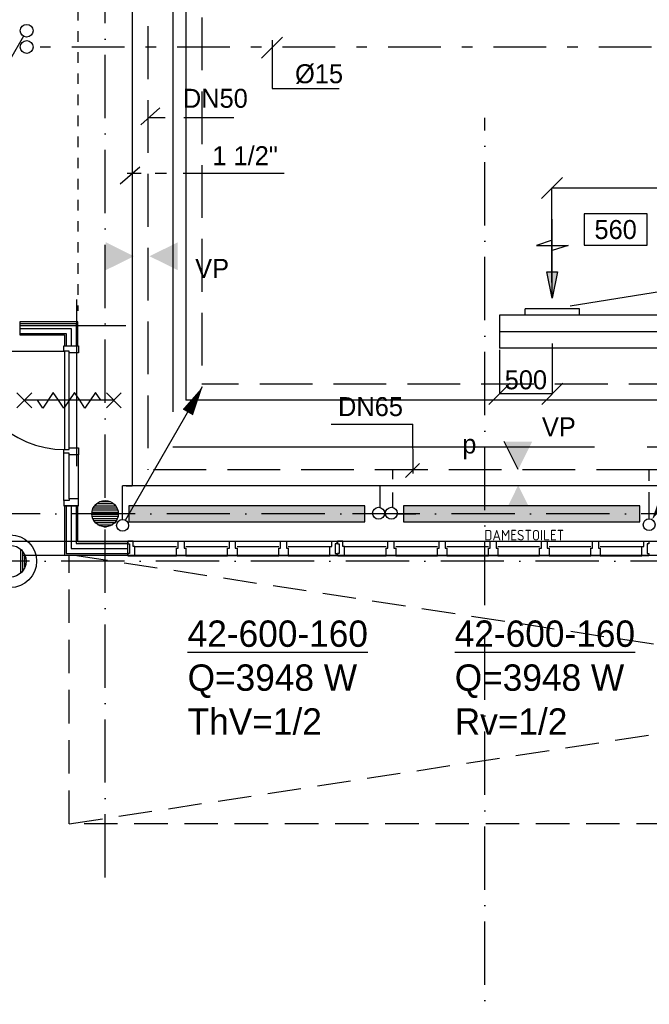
# Model space of a CAD drawing. Extents: x -866131 to -691536, y 173952 to 258052.
# Tile 58 of 160: x -817213 to -811241, y 212620 to 221956. Entities that reach past the tile are written whole.
import ezdxf
from ezdxf.enums import TextEntityAlignment as Align

# ---------------------------------------------------------------- set-up
doc = ezdxf.new("R2010")
doc.units = 0
doc.header["$LTSCALE"] = 100
for name, pattern in [('2322000', [45, 40, -5]), ('2322107', [2000, 1000, 1000]), ('2322108', [7, 5, -2]), ('2322109', [10, 5, -2, 1, -2]), ('CENTER2', [11.25, 7.5, -1.25, 1.25, -1.25]), ('CENTER4', [5, 3.125, -0.625, 0.625, -0.625]), ('DASHDOT', [9, 6, -1.5, 0, -1.5]), ('HIDDEN', [2, 1, -1]), ('HIDDEN2', [4.7625, 3.175, -1.5875]), ('LURETOUR', [6, 4, -2])]:
    doc.linetypes.add(name, pattern=pattern)
doc.layers.get('0').update_dxf_attribs({"linetype": 'CONTINUOUS'})
doc.layers.get('DEFPOINTS').update_dxf_attribs({"linetype": 'CONTINUOUS'})
for name, color, linetype in [('AL$7----_STRAMIEN', 1, 'DASHDOT'), ('AL$8----_HULPKOLOM', 2, 'CONTINUOUS'), ('AL$8----_HULPLIJNEN', 2, 'CONTINUOUS'), ('AL22----_BINNENWAND', 7, 'CONTINUOUS'), ('AL28----_KONSTRUKTIE', 3, 'CONTINUOUS'), ('AL32----_BINNENKOZ', 7, 'CONTINUOUS'), ('AL32----_DRAAIRICHTING', 1, 'CONTINUOUS'), ('AL65----_BEVEILIGING', 7, 'CONTINUOUS'), ('ALL-----_REFLIJNEN', 8, 'CONTINUOUS'), ('ALXAA---_GEWBETON', 12, 'CONTINUOUS'), ('WI561---', 1, 'CONTINUOUS'), ('WL$1----', 4, 'CONTINUOUS'), ('WL524---', 4, 'CONTINUOUS'), ('WL531---', 4, 'CONTINUOUS'), ('WL561---', 4, 'CONTINUOUS'), ('WL561---_AANVOER', 4, 'CONTINUOUS'), ('WL561---_RETOUR', 4, 'CONTINUOUS'), ('WL570---', 3, 'CONTINUOUS'), ('WL570---_HARTLIJN', 7, 'CONTINUOUS'), ('WL570---_RETOUR', 3, 'CONTINUOUS'), ('WL570---_TOEVOER', 3, 'CONTINUOUS'), ('WM$1----', 1, 'CONTINUOUS'), ('WM531---', 1, 'CONTINUOUS'), ('WM570---', 1, 'CONTINUOUS')]:
    doc.layers.add(name, color=color, linetype=linetype)
doc.styles.add('BURO-018', font='BUROFONT.shx', dxfattribs={"height": 180})
doc.styles.add('BURO-025', font='BUROFONT.shx', dxfattribs={"height": 250})
doc.styles.get("Standard").update_dxf_attribs({"font": 'ISOCP'})
doc.dimstyles.new('STABICAD', dxfattribs={"dimscale": 100, "dimtxt": 1.8, "dimasz": 0, "dimexe": 0, "dimexo": 2.5, "dimgap": 1.5, "dimtad": 0, "dimzin": 0, "dimtxsty": 'BURO-018', "dimtsz": 1, "dimcen": -3, "dimazin": 3, "dimtfac": 1, "dimtofl": 0, "dimtmove": 0, "dimatfit": 3, "dimtvp": 1.055556, "dimtolj": 1, "dimtzin": 0})

# ---------------------------------------------------------------- blocks, each defined once
blk = doc.blocks.new('LU-1D-K-13B')
at = {"color": 0, "linetype": 'CONTINUOUS'}
for p, q in [((-0.5, 157.5), (0.5, 157.5)), ((-0.5, -157.5), (0.5, -157.5))]:
    blk.add_line(p, q, dxfattribs=at)
at = {"layer": 'WL570---_HARTLIJN', "linetype": 'CENTER2'}
blk.add_line((-0.5, 0), (0.5, 0), dxfattribs=at)
blk = doc.blocks.new('LU-ORND')
at = {"color": 0, "linetype": 'CONTINUOUS'}
for p, q in [((-3, 1.5), (-3, -1.5)), ((3, 1.5), (-3, 1.5)), ((3, -1.5), (3, 1.5)), ((-3, -1.5), (3, -1.5))]:
    blk.add_line(p, q, dxfattribs=at)
blk = doc.blocks.new('LU-PIJL6')
at = {"color": 0, "linetype": 'CONTINUOUS'}
for p, q in [((-5, -1.5), (-5, 1.5)), ((-5, 1.5), (-4.5, 0)), ((0, 0), (-7.5, 0)), ((-5.5, 0), (-5, -1.5)), ((-2.5, -0.5), (-2.5, 0.5)), ((-2.5, 0.5), (0, 0)), ((0, 0), (-2.5, -0.5))]:
    blk.add_line(p, q, dxfattribs=at)
blk.add_solid([(-2.5, 0.5), (-2.5, -0.5), (0, 0)], dxfattribs=at)
blk = doc.blocks.new('LDV2121')
at = {"color": 0, "linetype": 'CONTINUOUS'}
blk.add_line((-0.25, -0.433), (-6.75, -11.691), dxfattribs=at)
blk.add_lwpolyline([(-6.75, -11.691, 0, 1, 0), (-5.5, -9.526, 1, 1, 0)], format="xyseb", dxfattribs=at)
blk.add_circle((0, 0), 0.5, dxfattribs=at)
blk = doc.blocks.new('2322401')
at = {"color": 0, "linetype": 'CONTINUOUS'}
for p, q in [((-0.5, 0.5, 1), (-0.5, 0.5)), ((-0.5, 0.5, 1), (-0.5, -0.5, 1)), ((0.5, 0.5, 1), (-0.5, 0.5, 1)), ((0.5, 0.5), (-0.5, 0.5)), ((-0.5, 0.5), (-0.5, -0.5)), ((0.5, 0.5, 1), (0.5, 0.5)), ((0.5, -0.5, 1), (0.5, 0.5, 1)), ((0.5, -0.5), (0.5, 0.5)), ((-0.5, -0.5, 1), (-0.5, -0.5)), ((-0.5, -0.5, 1), (0.5, -0.5, 1)), ((-0.5, -0.5), (0.5, -0.5)), ((0.5, -0.5, 1), (0.5, -0.5))]:
    blk.add_line(p, q, dxfattribs=at)
blk = doc.blocks.new('CVHATCH1')
at = {"color": 0, "linetype": 'CONTINUOUS'}
blk.add_solid([(-0.5, -0.5), (0.5, -0.5), (-0.5, 0.5), (0.5, 0.5)], dxfattribs=at)
blk = doc.blocks.new('*D330')
at = {"color": 0, "linetype": 'BYBLOCK'}
for p, q in [((20829.1, 46308.3), (21029.1, 46508.3)), ((30329.1, 46308.3), (30529.1, 46508.3)), ((20929.1, 45513.2), (20929.1, 46408.3)), ((20929.1, 46408.3), (30429.1, 46408.3)), ((30429.1, 45513.2), (30429.1, 46408.3))]:
    blk.add_line(p, q, dxfattribs=at)
at = {"layer": 'DEFPOINTS', "color": 0, "linetype": 'BYBLOCK'}
for p in [(30429.1, 46408.3), (20929.1, 45263.2), (30429.1, 45263.2)]:
    blk.add_point(p, dxfattribs=at)
at = {"color": 0, "linetype": 'BYBLOCK', "insert": (25679.1, 46603.5), "char_height": 180, "attachment_point": 5, "style": 'BURO-018'}
blk.add_mtext('\\A1;9500', dxfattribs=at)
blk = doc.blocks.new('*D334')
at = {"color": 0, "linetype": 'BYBLOCK'}
for p, q in [((20931.6, 45013.2), (20931.6, 44535.5)), ((20431.5, 44953.3), (20431.5, 44535.5)), ((20331.5, 44435.5), (20531.5, 44635.5)), ((20831.6, 44435.5), (21031.6, 44635.5)), ((20931.6, 44535.5), (20431.5, 44535.5))]:
    blk.add_line(p, q, dxfattribs=at)
at = {"layer": 'DEFPOINTS', "color": 0, "linetype": 'BYBLOCK'}
for p in [(20431.5, 45203.3), (20931.6, 45263.2), (20431.5, 44535.5)]:
    blk.add_point(p, dxfattribs=at)
at = {"color": 0, "linetype": 'BYBLOCK', "insert": (20681.6, 44667.3), "char_height": 180, "attachment_point": 5, "style": 'BURO-018'}
blk.add_mtext('\\A1;500', dxfattribs=at)
blk = doc.blocks.new('LDV1107')
at = {"color": 0, "linetype": 'CONTINUOUS'}
blk.add_line((0.25, 0.433), (6.75, 11.691), dxfattribs=at)
blk.add_lwpolyline([(6.75, 11.691, 0, 1, 0), (5.5, 9.526, 1, 1, 0)], format="xyseb", dxfattribs=at)
blk.add_circle((0, 0), 0.5, dxfattribs=at)
blk = doc.blocks.new('LDV3108')
at = {"color": 0, "linetype": 'CONTINUOUS'}
for p, q in [((6.75, 11.691), (5.813, 10.068)), ((5.438, 9.418), (4.5, 7.794)), ((4.125, 7.145), (3.188, 5.521)), ((2.813, 4.871), (1.875, 3.248)), ((1.5, 2.598), (0.563, 0.974))]:
    blk.add_line(p, q, dxfattribs=at)
blk.add_lwpolyline([(0.25, 0.433, 0, 1, 0), (1.5, 2.598, 1, 1, 0)], format="xyseb", dxfattribs=at)
blk.add_circle((0, 0), 0.5, dxfattribs=at)
blk = doc.blocks.new('2322000-3')
at = {"layer": 'WM$1----', "color": 0, "style": 'BURO-018'}
blk.add_text('p', height=180, dxfattribs=at).set_placement((-812948.4, 217905.1), align=Align.MIDDLE)
blk = doc.blocks.new('CVRINFO2')
at = {"color": 0, "linetype": 'CONTINUOUS', "style": 'BURO-025'}
for tag, p in [('CV_TEXT125', (0, 0)), ('CV_TEXT225', (0, -4.167)), ('CV_TEXT325', (0, -8.333)), ('CV_TEXT425', (0, -12.5))]:
    blk.add_attdef(tag, p, '', height=2.5, dxfattribs=at)

msp = doc.modelspace()

# ---------------------------------------------------------------- hatches: boundary and pattern name
at = {"layer": 'WL570---'}
h = msp.add_hatch(color=1, dxfattribs=at)
h.paths.add_polyline_path([(-816396.363, 219580.758), (-816131.511, 219711.586), (-816396.363, 219711.586)])
h.paths.add_polyline_path([(-816396.363, 219711.586), (-816131.511, 219711.586), (-816131.511, 219714.128), (-816396.363, 219844.955)])
h = msp.add_hatch(color=1, dxfattribs=at)
h.paths.add_polyline_path([(-815713.873, 219580.758), (-815978.724, 219711.586), (-815713.873, 219711.586)])
h.paths.add_polyline_path([(-815713.873, 219711.586), (-815978.724, 219711.586), (-815978.724, 219714.128), (-815713.873, 219844.955)])
h = msp.add_hatch(color=1, dxfattribs=at)
h.paths.add_polyline_path([(-812352.702, 217955.573), (-812483.53, 217690.721), (-812483.53, 217955.573)])
h.paths.add_polyline_path([(-812483.53, 217955.573), (-812483.53, 217690.721), (-812486.072, 217690.721), (-812616.899, 217955.573)])
h = msp.add_hatch(color=1, dxfattribs=at)
h.paths.add_polyline_path([(-812352.702, 217273.083), (-812483.53, 217537.934), (-812483.53, 217273.083)])
h.paths.add_polyline_path([(-812483.53, 217273.083), (-812483.53, 217537.934), (-812486.072, 217537.934), (-812616.899, 217273.083)])

# ---------------------------------------------------------------- linework, layer by layer
at = {"color": 1, "linetype": 'CONTINUOUS'}
for p, q in [((-814719.05, 221790.789), (-814919.05, 221590.789)), ((-814819.05, 221303.246), (-814184.166, 221303.246))]:
    msp.add_line(p, q, dxfattribs=at)
at = {"color": 8, "linetype": 'CONTINUOUS'}
for p, q in [((-815708.826, 216944.266), (-815708.826, 217011.266)), ((-815708.826, 217011.266), (-815652.826, 217011.266)), ((-815652.826, 217011.266), (-815652.826, 216944.266)), ((-815223.826, 216944.266), (-815223.826, 217011.266)), ((-815223.826, 217011.266), (-815167.826, 217011.266)), ((-815167.826, 217011.266), (-815167.826, 216944.266)), ((-814738.826, 216944.266), (-814738.826, 217011.266)), ((-814738.826, 217011.266), (-814682.826, 217011.266)), ((-814682.826, 217011.266), (-814682.826, 216944.266)), ((-813719.826, 216944.266), (-813719.826, 217011.266)), ((-813719.826, 217011.266), (-813663.826, 217011.266)), ((-813663.826, 217011.266), (-813663.826, 216944.266)), ((-813234.826, 216944.266), (-813234.826, 217011.266)), ((-813234.826, 217011.266), (-813178.826, 217011.266)), ((-813178.826, 217011.266), (-813178.826, 216944.266)), ((-812749.826, 216944.266), (-812749.826, 217011.266)), ((-812749.826, 217011.266), (-812693.826, 217011.266)), ((-812693.826, 217011.266), (-812693.826, 216944.266)), ((-812264.826, 216944.266), (-812264.826, 217011.266)), ((-812264.826, 217011.266), (-812208.826, 217011.266)), ((-812208.826, 217011.266), (-812208.826, 216944.266)), ((-811779.826, 216944.266), (-811779.826, 217011.266)), ((-811779.826, 217011.266), (-811723.826, 217011.266)), ((-811723.826, 217011.266), (-811723.826, 216944.266)), ((-815725.826, 216872.266), (-815725.826, 216944.266)), ((-815725.826, 216944.266), (-815708.826, 216944.266)), ((-815652.826, 216944.266), (-815635.826, 216944.266)), ((-815635.826, 216944.266), (-815635.826, 216872.266)), ((-815240.826, 216872.266), (-815240.826, 216944.266)), ((-815240.826, 216944.266), (-815223.826, 216944.266)), ((-815167.826, 216944.266), (-815150.826, 216944.266)), ((-815150.826, 216944.266), (-815150.826, 216872.266)), ((-814755.826, 216872.266), (-814755.826, 216944.266)), ((-814755.826, 216944.266), (-814738.826, 216944.266)), ((-814682.826, 216944.266), (-814665.826, 216944.266)), ((-814665.826, 216944.266), (-814665.826, 216872.266)), ((-813736.826, 216872.266), (-813736.826, 216944.266)), ((-813736.826, 216944.266), (-813719.826, 216944.266)), ((-813663.826, 216944.266), (-813646.826, 216944.266)), ((-813646.826, 216944.266), (-813646.826, 216872.266)), ((-813251.826, 216872.266), (-813251.826, 216944.266)), ((-813251.826, 216944.266), (-813234.826, 216944.266)), ((-813178.826, 216944.266), (-813161.826, 216944.266)), ((-813161.826, 216944.266), (-813161.826, 216872.266)), ((-812766.826, 216872.266), (-812766.826, 216944.266)), ((-812766.826, 216944.266), (-812749.826, 216944.266)), ((-812693.826, 216944.266), (-812676.826, 216944.266)), ((-812676.826, 216944.266), (-812676.826, 216872.266)), ((-812281.826, 216872.266), (-812281.826, 216944.266)), ((-812281.826, 216944.266), (-812264.826, 216944.266)), ((-812208.826, 216944.266), (-812191.826, 216944.266)), ((-812191.826, 216944.266), (-812191.826, 216872.266)), ((-811796.826, 216872.266), (-811796.826, 216944.266)), ((-811796.826, 216944.266), (-811779.826, 216944.266)), ((-811723.826, 216944.266), (-811706.826, 216944.266)), ((-811706.826, 216944.266), (-811706.826, 216872.266)), ((-815635.826, 216872.266), (-815725.826, 216872.266)), ((-815150.826, 216872.266), (-815240.826, 216872.266)), ((-814665.826, 216872.266), (-814755.826, 216872.266)), ((-813646.826, 216872.266), (-813736.826, 216872.266)), ((-813161.826, 216872.266), (-813251.826, 216872.266)), ((-812676.826, 216872.266), (-812766.826, 216872.266)), ((-812191.826, 216872.266), (-812281.826, 216872.266)), ((-811706.826, 216872.266), (-811796.826, 216872.266))]:
    msp.add_line(p, q, dxfattribs=at)
at = {"color": 2, "linetype": 'CONTINUOUS'}
msp.add_circle((-817146.212, 221696.613), 60.75, dxfattribs=at)
at = {"layer": 'AL$7----_STRAMIEN', "color": 1}
msp.add_line((-816402.826, 213821.228), (-816402.826, 252613.852), dxfattribs=at)
at = {"layer": 'AL$7----_STRAMIEN'}
msp.add_lwpolyline([(-812802.826, 179501.228), (-812802.826, 221024.618)], dxfattribs=at)
at = {"layer": 'AL$7----_STRAMIEN', "color": 1}
for points in [[(-730609.16, 217271.228), (-862679.018, 217271.228)], [(-719909.644, 216821.228), (-863263.924, 216821.228)]]:
    msp.add_lwpolyline(points, dxfattribs=at)
at = {"layer": 'AL$8----_HULPKOLOM', "color": 8}
msp.add_circle((-817302.826, 216821.228), 250, dxfattribs=at)
at = {"layer": 'AL$8----_HULPLIJNEN', "color": 8}
for p, q in [((-816669.826, 217721.366), (-816669.826, 219301.078)), ((-817212.826, 219056.366), (-816204.578, 219056.366)), ((-837214.158, 217011.366), (-800012.826, 217011.366)), ((-817186.635, 216879.366), (-799147.754, 216879.366))]:
    msp.add_line(p, q, dxfattribs=at)
at = {"layer": 'AL22----_BINNENWAND', "color": 8, "linetype": 'HIDDEN'}
msp.add_line((-816662.826, 225046.635), (-816662.826, 219193.866), dxfattribs=at)
at = {"layer": 'AL22----_BINNENWAND', "color": 8}
for p, q in [((-816662.826, 219091.366), (-817212.826, 219091.366)), ((-817212.826, 219091.366), (-817212.826, 218966.366)), ((-816662.826, 218863.866), (-816662.826, 219091.366)), ((-817212.826, 218966.366), (-816787.826, 218966.366)), ((-816787.826, 218966.366), (-816787.826, 218863.866)), ((-816787.826, 218863.866), (-816662.826, 218863.866)), ((-816662.826, 217346.366), (-816787.826, 217346.366)), ((-816787.826, 217346.366), (-816787.826, 217004.266)), ((-816662.826, 217004.266), (-816662.826, 217346.366)), ((-816787.826, 217004.266), (-816787.826, 216879.266)), ((-816187.826, 217004.266), (-816662.826, 217004.266)), ((-816187.826, 216879.266), (-816187.826, 217004.266)), ((-816787.826, 216879.266), (-816187.826, 216879.266))]:
    msp.add_line(p, q, dxfattribs=at)
at = {"layer": 'AL22----_BINNENWAND', "color": 8, "linetype": 'CONTINUOUS'}
for p, q in [((-817212.826, 219076.366), (-816677.826, 219076.366)), ((-816677.826, 219076.366), (-816677.826, 218863.866)), ((-817212.826, 218981.366), (-816772.826, 218981.366)), ((-816772.826, 218981.366), (-816772.826, 218863.866)), ((-816772.826, 217346.366), (-816772.826, 216894.266)), ((-816677.826, 217346.366), (-816677.826, 216989.266)), ((-816677.826, 216989.266), (-816187.826, 216989.266)), ((-816772.826, 216894.266), (-816187.826, 216894.266))]:
    msp.add_line(p, q, dxfattribs=at)
at = {"layer": 'AL28----_KONSTRUKTIE', "color": 8}
for centre, radius in [((-816402.826, 217271.228), 125), ((-817302.826, 216821.228), 150)]:
    msp.add_circle(centre, radius, dxfattribs=at)
at = {"layer": 'AL32----_BINNENKOZ', "color": 8}
for p, q in [((-816794.826, 218863.866), (-816655.826, 218863.866)), ((-816794.826, 218813.866), (-816794.826, 218863.866)), ((-816655.826, 218863.866), (-816655.826, 218796.866)), ((-816743.826, 218813.866), (-816794.826, 218813.866)), ((-816783.826, 217879.866), (-816783.826, 218813.866)), ((-816743.826, 217879.866), (-816743.826, 218813.866)), ((-816743.826, 218796.866), (-816743.826, 218813.866)), ((-816655.826, 218796.866), (-816743.826, 218796.866)), ((-816794.826, 217846.866), (-816794.826, 217879.866)), ((-816794.826, 217879.866), (-816743.826, 217879.866)), ((-816794.826, 217846.866), (-816794.826, 217879.866)), ((-816794.826, 217396.366), (-816794.826, 217846.866)), ((-816743.826, 217846.866), (-816794.826, 217846.866)), ((-816743.826, 217879.866), (-816743.826, 217896.866)), ((-816743.826, 217896.866), (-816655.826, 217896.866)), ((-816743.826, 217829.866), (-816743.826, 217846.866)), ((-816743.826, 217413.366), (-816743.826, 217829.866)), ((-816655.826, 217829.866), (-816743.826, 217829.866)), ((-816655.826, 217896.866), (-816655.826, 217829.866)), ((-816655.826, 217413.366), (-816655.826, 217829.866)), ((-816743.826, 217396.366), (-816794.826, 217396.366)), ((-816794.826, 217396.366), (-816794.826, 217346.366)), ((-816655.826, 217413.366), (-816743.826, 217413.366)), ((-816743.826, 217413.366), (-816743.826, 217396.366)), ((-816655.826, 217346.366), (-816655.826, 217413.366)), ((-816794.826, 217346.366), (-816655.826, 217346.366)), ((-816187.826, 217011.266), (-816187.826, 216986.266)), ((-816137.826, 217011.266), (-816187.826, 217011.266)), ((-816187.826, 216986.266), (-816171.826, 216986.266)), ((-816171.826, 216986.266), (-816171.826, 216894.266)), ((-816137.826, 216960.266), (-816137.826, 217011.266)), ((-816137.826, 217011.266), (-815708.826, 217011.266)), ((-815652.826, 217011.266), (-815223.826, 217011.266)), ((-815167.826, 217011.266), (-814738.826, 217011.266)), ((-814682.826, 217011.266), (-814253.826, 217011.266)), ((-814253.826, 216960.266), (-814253.826, 217011.266)), ((-814253.826, 217011.266), (-814203.826, 217011.266)), ((-814203.826, 216986.266), (-814219.826, 216986.266)), ((-814219.826, 216986.266), (-814219.826, 216894.266)), ((-814203.826, 217011.266), (-814203.826, 216986.266)), ((-814198.826, 217011.266), (-814198.826, 216986.266)), ((-814148.826, 217011.266), (-814198.826, 217011.266)), ((-814198.826, 216986.266), (-814182.826, 216986.266)), ((-814182.826, 216986.266), (-814182.826, 216894.266)), ((-814148.826, 217011.266), (-813719.826, 217011.266)), ((-814148.826, 216960.266), (-814148.826, 217011.266)), ((-813663.826, 217011.266), (-813234.826, 217011.266)), ((-813178.826, 217011.266), (-812749.826, 217011.266)), ((-812693.826, 217011.266), (-812264.826, 217011.266)), ((-812208.826, 217011.266), (-811779.826, 217011.266)), ((-811723.826, 217011.266), (-811294.826, 217011.266)), ((-811294.826, 216960.266), (-811294.826, 217011.266)), ((-811294.826, 217011.266), (-811244.826, 217011.266)), ((-811244.826, 216986.266), (-811260.826, 216986.266)), ((-811260.826, 216986.266), (-811260.826, 216894.266)), ((-811244.826, 217011.266), (-811244.826, 216986.266)), ((-816171.826, 216894.266), (-816187.826, 216894.266)), ((-816187.826, 216894.266), (-816187.826, 216872.266)), ((-816120.826, 216960.266), (-816137.826, 216960.266)), ((-816120.826, 216872.266), (-816120.826, 216960.266)), ((-816120.826, 216960.266), (-815725.826, 216960.266)), ((-815635.826, 216960.266), (-815240.826, 216960.266)), ((-815150.826, 216960.266), (-814755.826, 216960.266)), ((-814665.826, 216960.266), (-814270.826, 216960.266)), ((-814270.826, 216872.266), (-814270.826, 216960.266)), ((-814270.826, 216960.266), (-814253.826, 216960.266)), ((-814219.826, 216894.266), (-814203.826, 216894.266)), ((-814203.826, 216894.266), (-814203.826, 216872.266)), ((-814182.826, 216894.266), (-814198.826, 216894.266)), ((-814198.826, 216894.266), (-814198.826, 216872.266)), ((-814131.826, 216960.266), (-814148.826, 216960.266)), ((-814131.826, 216960.266), (-813736.826, 216960.266)), ((-814131.826, 216872.266), (-814131.826, 216960.266)), ((-813646.826, 216960.266), (-813251.826, 216960.266)), ((-813161.826, 216960.266), (-812766.826, 216960.266)), ((-812676.826, 216960.266), (-812281.826, 216960.266)), ((-812191.826, 216960.266), (-811796.826, 216960.266)), ((-811706.826, 216960.266), (-811311.826, 216960.266)), ((-811311.826, 216872.266), (-811311.826, 216960.266)), ((-811311.826, 216960.266), (-811294.826, 216960.266)), ((-811260.826, 216894.266), (-811244.826, 216894.266)), ((-811244.826, 216894.266), (-811244.826, 216872.266)), ((-816187.826, 216872.266), (-816120.826, 216872.266)), ((-816120.826, 216872.266), (-815725.826, 216872.266)), ((-815635.826, 216872.266), (-815240.826, 216872.266)), ((-815150.826, 216872.266), (-814755.826, 216872.266)), ((-814665.826, 216872.266), (-814270.826, 216872.266)), ((-814203.826, 216872.266), (-814270.826, 216872.266)), ((-814198.826, 216872.266), (-814131.826, 216872.266)), ((-814131.826, 216872.266), (-813736.826, 216872.266)), ((-813646.826, 216872.266), (-813251.826, 216872.266)), ((-813161.826, 216872.266), (-812766.826, 216872.266)), ((-812676.826, 216872.266), (-812281.826, 216872.266)), ((-812191.826, 216872.266), (-811796.826, 216872.266)), ((-811706.826, 216872.266), (-811311.826, 216872.266)), ((-811244.826, 216872.266), (-811311.826, 216872.266))]:
    msp.add_line(p, q, dxfattribs=at)
at = {"layer": 'AL32----_BINNENKOZ', "color": 8, "linetype": 'HIDDEN2'}
for p, q in [((-816742.826, 216879.366), (-800092.826, 216879.366)), ((-816742.826, 214330.366), (-816742.826, 216879.366)), ((-816742.826, 214330.366), (-800092.826, 216879.366)), ((-816692.826, 216879.366), (-800092.826, 214330.366)), ((-800092.826, 214330.366), (-816742.826, 214330.366))]:
    msp.add_line(p, q, dxfattribs=at)
at = {"layer": 'AL32----_DRAAIRICHTING', "color": 8}
msp.add_line((-817717.826, 218813.866), (-816783.826, 218813.866), dxfattribs=at)
msp.add_arc((-816783.826, 218813.866), 934, 180, 270, dxfattribs=at)
at = {"layer": 'AL65----_BEVEILIGING', "color": 8, "linetype": 'CONTINUOUS'}
for points in [[(-817098.826, 218416.866), (-817238.826, 218276.866)], [(-817098.826, 218276.866), (-817238.826, 218416.866)], [(-816843.826, 218346.866), (-816893.826, 218421.866), (-816993.826, 218271.866), (-817043.826, 218346.866)], [(-816643.826, 218346.866), (-816693.826, 218421.866), (-816793.826, 218271.866), (-816843.826, 218346.866)], [(-816443.826, 218346.866), (-816493.826, 218421.866), (-816593.826, 218271.866), (-816643.826, 218346.866)], [(-816248.826, 218416.866), (-816388.826, 218276.866)], [(-816248.826, 218276.866), (-816388.826, 218416.866)], [(-816318.826, 218346.866), (-817168.826, 218346.866)]]:
    msp.add_lwpolyline(points, dxfattribs=at)
at = {"layer": 'ALL-----_REFLIJNEN', "color": 8, "linetype": 'CONTINUOUS'}
for p, q in [((-817212.826, 219028.866), (-816725.326, 219028.866)), ((-816725.326, 219028.866), (-816725.326, 218863.866)), ((-816725.326, 217346.366), (-816725.326, 216941.766)), ((-816725.326, 216941.766), (-816187.826, 216941.766))]:
    msp.add_line(p, q, dxfattribs=at)
at = {"layer": 'ALXAA---_GEWBETON', "color": 8}
for p, q in [((-816502.288, 217346.94), (-816303.365, 217346.94)), ((-816483.226, 217366.94), (-816322.427, 217366.94)), ((-816450.108, 217386.94), (-816355.545, 217386.94)), ((-816527.753, 217266.94), (-816277.9, 217266.94)), ((-816526.835, 217286.94), (-816278.818, 217286.94)), ((-816522.616, 217306.94), (-816283.036, 217306.94)), ((-816514.724, 217326.94), (-816290.929, 217326.94)), ((-816525.444, 217246.94), (-816280.208, 217246.94)), ((-816519.718, 217226.94), (-816285.935, 217226.94)), ((-816510.028, 217206.94), (-816295.625, 217206.94)), ((-816495.134, 217186.94), (-816310.519, 217186.94)), ((-816471.74, 217166.94), (-816333.912, 217166.94)), ((-816416.156, 217146.94), (-816389.496, 217146.94)), ((-817202.826, 216709.424), (-817202.826, 216933.031)), ((-817182.826, 216731.228), (-817182.826, 216911.228)), ((-817162.826, 216767.376), (-817162.826, 216875.079))]:
    msp.add_line(p, q, dxfattribs=at)
at = {"layer": 'WL$1----', "linetype": '2322000'}
for p, q in [((-815760.791, 222235.83), (-815760.791, 217905.143)), ((-815760.791, 217905.143), (-805635.91, 217905.143))]:
    msp.add_line(p, q, dxfattribs=at)
at = {"layer": 'WL531---', "linetype": '2322109'}
msp.add_line((-810219.706, 221696.613), (-817085.462, 221696.613), dxfattribs=at)
at = {"layer": 'WL561---_AANVOER', "linetype": '2322107'}
for p, q in [((-815636.879, 241693.425), (-815636.879, 218349.359)), ((-816146.932, 225841.357), (-816146.932, 217537.164)), ((-800986.133, 218349.359), (-815636.879, 218349.359)), ((-816237.265, 217217.12), (-816237.265, 217537.164)), ((-810754.608, 217537.164), (-816237.265, 217537.164)), ((-816203.975, 217537.164), (-816146.932, 217537.164)), ((-813794.52, 217332.372), (-813794.52, 217537.164)), ((-813865.641, 217271.004), (-814055.084, 217271.004)), ((-813632.897, 217271.004), (-813456.986, 217271.004))]:
    msp.add_line(p, q, dxfattribs=at)
at = {"layer": 'WL561---_RETOUR', "linetype": '2322108'}
for p, q in [((-815486.879, 241576.27), (-815486.879, 218499.359)), ((-815996.932, 233093.105), (-815996.932, 217687.164)), ((-801136.133, 218499.359), (-815486.879, 218499.359)), ((-811243.111, 217687.164), (-815996.932, 217687.164)), ((-813672.951, 217600.126), (-813672.951, 217687.164)), ((-808221.577, 217687.164), (-811243.111, 217687.164)), ((-811243.111, 217584.486), (-811243.111, 217687.164)), ((-813672.951, 217332.372), (-813672.951, 217472.05)), ((-811243.111, 217223.5), (-811243.111, 217476.346))]:
    msp.add_line(p, q, dxfattribs=at)
at = {"layer": 'WL561---_RETOUR', "color": 1}
for centre in [(-813809.11, 217276.122), (-813687.541, 217276.122)]:
    msp.add_circle(centre, 56.25, dxfattribs=at)
at = {"layer": 'WL570---', "color": 1}
for p, q in [((-816062.54, 220957.279), (-815883.652, 221119.825)), ((-815988.286, 221028.792), (-815834.195, 221028.792)), ((-815655.307, 221028.792), (-815183.297, 221028.792)), ((-816258.995, 220400.863), (-816073.08, 220560.14)), ((-816191.932, 220500.485), (-816060.844, 220500.485)), ((-815928.048, 220500.485), (-815821.811, 220500.485)), ((-815662.455, 220500.485), (-814705.281, 220500.485)), ((-814257.895, 218121.66), (-813483.9, 218121.66)), ((-813479.959, 217653.375), (-813483.9, 218121.66)), ((-812486.072, 217690.721), (-812616.899, 217955.573)), ((-813554.615, 217616.296), (-813421.819, 217749.027))]:
    msp.add_line(p, q, dxfattribs=at)
at = {"layer": 'WL570---'}
msp.add_line((-812662.259, 219155.034), (-812662.259, 218840.034), dxfattribs=at)
at = {"layer": 'WM531---'}
msp.add_line((-814819.05, 221760.676), (-814819.05, 221303.246), dxfattribs=at)
at = {"layer": 'WM570---'}
msp.add_line((-808890.749, 219739.794), (-811992.001, 219238.523), dxfattribs=at)
at = {"layer": 'WM570---', "color": 3}
for p, q in [((-811904.609, 219214.842), (-812419.609, 219214.842)), ((-812419.609, 219155.034), (-812419.609, 219214.842)), ((-811904.609, 219155.034), (-811904.609, 219214.842))]:
    msp.add_line(p, q, dxfattribs=at)

# ---------------------------------------------------------------- block references
at = {"layer": 'WI561---'}
ref = msp.add_blockref('CVRINFO2', (-815619.972, 216009.106), dxfattribs=dict(at, xscale=100, yscale=100, zscale=100))
ref.add_attrib('CV_TEXT125', '%%u42-600-160', (-815619.972, 216009.106), dxfattribs={"layer": '0', "color": 2, "linetype": 'CONTINUOUS', "height": 250, "style": 'BURO-025'})
ref.add_attrib('CV_TEXT225', 'Q=3948 W', (-815619.972, 215592.44), dxfattribs={"layer": '0', "color": 2, "linetype": 'CONTINUOUS', "height": 250, "style": 'BURO-025'})
ref.add_attrib('CV_TEXT325', 'ThV=1/2', (-815619.972, 215175.773), dxfattribs={"layer": '0', "color": 2, "linetype": 'CONTINUOUS', "height": 250, "style": 'BURO-025'})
ref = msp.add_blockref('CVRINFO2', (-813086.968, 216009.106), dxfattribs=dict(at, xscale=100, yscale=100, zscale=100))
ref.add_attrib('CV_TEXT125', '%%u42-600-160', (-813086.968, 216009.106), dxfattribs={"layer": '0', "color": 2, "linetype": 'CONTINUOUS', "height": 250, "style": 'BURO-025'})
ref.add_attrib('CV_TEXT225', 'Q=3948 W', (-813086.968, 215592.44), dxfattribs={"layer": '0', "color": 2, "linetype": 'CONTINUOUS', "height": 250, "style": 'BURO-025'})
ref.add_attrib('CV_TEXT325', 'Rv=1/2', (-813086.968, 215175.773), dxfattribs={"layer": '0', "color": 2, "linetype": 'CONTINUOUS', "height": 250, "style": 'BURO-025'})
at = {"layer": 'WL524---', "color": 2, "xscale": 121.5, "yscale": 121.5, "zscale": 121.5}
msp.add_blockref('LDV2121', (-817146.848, 221850.802), dxfattribs=at)
at = {"layer": 'WL561---', "xscale": 2240, "yscale": 150, "rotation": 180}
for name, p, zscale in [('2322401', (-815058.562, 217270.498), 400), ('CVHATCH1', (-815058.562, 217270.498), 2240), ('2322401', (-812451.723, 217270.498), 400), ('CVHATCH1', (-812451.723, 217270.498), 2240)]:
    msp.add_blockref(name, p, dxfattribs=dict(at, zscale=zscale))
at = {"layer": 'WL561---_AANVOER', "color": 2, "xscale": 112.5, "yscale": 112.5, "zscale": 112.5}
msp.add_blockref('LDV1107', (-816237.265, 217160.87), dxfattribs=at)
at = {"layer": 'WL561---_RETOUR', "color": 2, "xscale": 112.5, "yscale": 112.5, "zscale": 112.5}
msp.add_blockref('LDV3108', (-811243.111, 217167.25), dxfattribs=at)
at = {"layer": 'WL570---_RETOUR', "xscale": 100, "yscale": 100, "zscale": 100, "rotation": 270}
msp.add_blockref('LU-PIJL6', (-812162.109, 219315.74), dxfattribs=at)
at = {"layer": 'WL570---_RETOUR', "linetype": 'LURETOUR', "xscale": 18184.66092400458, "rotation": 180}
msp.add_blockref('LU-1D-K-13B', (-803569.929, 218997.534), dxfattribs=at)
at = {"layer": 'WM$1----'}
msp.add_blockref('2322000-3', (0, 0), dxfattribs=at)
at = {"layer": 'WM570---'}
ref = msp.add_blockref('LU-ORND', (-811560.813, 219966.187), dxfattribs=dict(at, xscale=100, yscale=100, zscale=100))
ref.add_attrib('LU_TEXT1', '560', dxfattribs={"layer": '0', "color": 1, "linetype": 'CONTINUOUS', "height": 180, "style": 'BURO-018'}).set_placement((-811560.813, 219966.187), align=Align.MIDDLE)

# ---------------------------------------------------------------- texts
at = {"color": 1, "linetype": 'CONTINUOUS', "style": 'BURO-018'}
msp.add_text('%%C15', height=180, dxfattribs=at).set_placement((-814601.045, 221353.246))
at = {"layer": 'WL570---', "color": 1, "style": 'BURO-018'}
for s, p in [('DN50', (-815664.868, 221120.385)), ('1 1/2"', (-815385.407, 220575.823)), ('VP', (-815548.179, 219507.948)), ('DN65', (-814193.321, 218196.998)), ('VP', (-812259.946, 218004.977))]:
    msp.add_text(s, height=180, dxfattribs=at).set_placement(p)
at = {"layer": 'WL570---_TOEVOER', "color": 252, "linetype": 'CENTER4'}
msp.add_text('DAMESTOILET', height=100, dxfattribs=at).set_placement((-812806.682, 217018.279))

# ---------------------------------------------------------------- dimensions: what is measured, and where the dimension line sits
at = {"layer": 'WM570---'}
dim = msp.add_linear_dim(base=(-802664.647, 220360.025), p1=(-812164.647, 219214.842), p2=(-802664.647, 219214.842), text='9500', dimstyle='STABICAD', dxfattribs=at)
dim.commit()
dim.dimension.update_dxf_attribs({"geometry": '*D330', "text_midpoint": (-807414.647, 220555.219), "insert": (-833093.746, 173951.691)})
dim = msp.add_linear_dim(base=(-812662.259, 218408.069), p1=(-812162.109, 219135.747), p2=(-812662.259, 219075.939), text='500', dimstyle='STABICAD', dxfattribs=at)
dim.commit()
dim.dimension.update_dxf_attribs({"geometry": '*D334', "text_midpoint": (-812412.184, 218539.895), "dimtype": 160, "insert": (-833093.746, 173872.596)})

doc.saveas('drawing.dxf')
